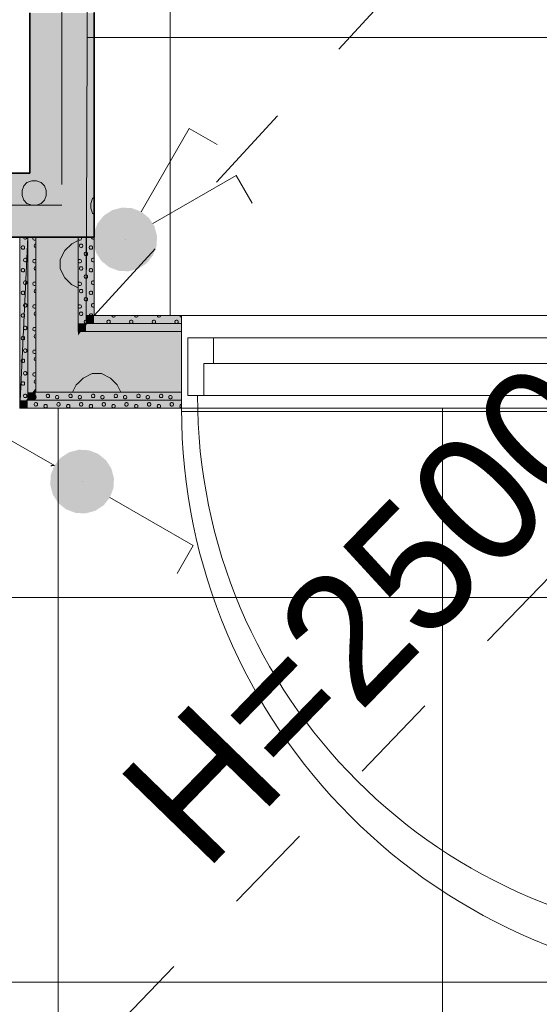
# Model space of a CAD drawing. Header units: millimetres. Extents: x -2932 to 42461, y -10716 to 17298.
# Tile 158 of 168: x 35077 to 35888, y 7984 to 9521. Entities that reach past the tile are written whole.
import ezdxf

# ---------------------------------------------------------------- set-up
doc = ezdxf.new("R2010")
doc.units = ezdxf.units.MM
doc.header["$MEASUREMENT"] = 0
for name, pattern in [('Dash', [635, 317.5, -317.5]), ('Small Dashed', [282.222222, 141.111111, -141.111111]), ('Wipeout_Contour', [1000, 0, -1000])]:
    doc.linetypes.add(name, pattern=pattern)
for name, color, linetype, lineweight in [('0_Pen_No__1', 7, 'Continuous', 13), ('_Tuletõkketsoon_Pen_No__20', 1, 'Continuous', 0), ('ARCHICAD Doors_Pen_No__19', 255, 'Continuous', 0), ('Common Edges_Pen_No__1', 7, 'Continuous', 13), ('Cut Pattern-1_Pen_No__2', 8, 'Continuous', 15), ('Cut Pattern-3_Pen_No__1', 7, 'Continuous', 13), ('Doors-1_Pen_No__1', 7, 'Continuous', 13), ('Doors_Pen_No__1', 7, 'Continuous', 13), ('I-WALL.IFC Model_Pen_No__1', 7, 'Continuous', 13), ('I-WALL.IFC Model_Pen_No__19', 255, 'Continuous', 0), ('I-WALL.IFC Model_Pen_No__27', 7, 'Continuous', 35), ('Plan Swing_Pen_No__1', 7, 'Continuous', 13), ('SA_LAGI_Pen_No__1', 7, 'Continuous', 13), ('SA_VALGUSTI_Pen_No__20', 1, 'Continuous', 0), ('SA_Valgustus_Pen_No__20', 1, 'Continuous', 0), ('Walls-1_Pen_No__1', 7, 'Continuous', 13), ('Walls_Pen_No__1', 7, 'Continuous', 13)]:
    doc.layers.add(name, color=color, linetype=linetype, lineweight=lineweight)
doc.layers.add('I-WALL.IFC Model', color=7, linetype='Continuous')
doc.layers.add('SA_LAGI_Pen_No__102', color=7, linetype='Continuous', lineweight=13, true_color=0xcccccc)
doc.styles.add('GENERATED_STYLE_1', font='txt', dxfattribs={"width": 0.95})
doc.styles.add('GENERATED_STYLE_2', font='txt', dxfattribs={"width": 0.84})
doc.dimstyles.new('GENERATED_STYLE__3', dxfattribs={"dimtxt": 200, "dimasz": 152, "dimexe": 0.18, "dimexo": 0.0625, "dimgap": 0.09, "dimtad": 1, "dimdec": 0, "dimzin": 0, "dimdsep": 46, "dimtxsty": 'GENERATED_STYLE_2', "dimblk": 'ARROWHEAD_2', "dimblk1": 'ARROWHEAD_2', "dimblk2": 'ARROWHEAD_2', "dimcen": 0.09, "dimse1": 1, "dimse2": 1, "dimclrd": 7, "dimclre": 7, "dimclrt": 7, "dimadec": 0, "dimazin": 0, "dimtfac": 1, "dimtdec": 4, "dimtmove": 0, "dimatfit": 3, "dimfxl": 0, "dimtolj": 1, "dimtzin": 0, "dimarcsym": 0})
pattern_1 = [(45, (-3e-10, 2e-10), (0, 35.355339), [0.99999, -48.99987]), (315, (3.89, 0.707), (0, 35.355339), [0.99999, -48.99987]), (90, (-0.354, -2.12), (-35.355278, 0), [1.06066, -34.29462]), (71.565, (-0.354, -1.061), (3.16e-05, 35.3553043), [1.118075, -110.685214]), (288.435, (4.596, 2e-10), (-3.16e-05, 35.3553043), [1.118075, -110.685214]), (270, (4.95, -1.06), (35.355278, 0), [1.06066, -34.29462]), (251.565, (4.95, -2.121), (3.16e-05, 35.3553043), [1.118075, -110.685214]), (225, (4.596, -3.182), (0, 35.355339), [0.99999, -48.99987]), (161.565, (1.768, -4.243), (-141.4210514, 35.355386), [1.118075, -110.685214]), (135, (0.707, -3.89), (0, 35.355339), [0.99999, -48.99987]), (108.435, (-3e-10, -3.182), (-3.16e-05, 35.3553043), [1.118075, -110.685214]), (180, (2.83, -4.243), (0, 35.355278), [1.06066, -34.29462]), (198.435, (3.889, -3.889), (141.4210514, 35.355386), [1.118075, -110.685214]), (0, (-7.778, -10.253), (0, 35.355278), [1.06066, -34.29462]), (90, (-9.9, -13.435), (-35.355278, 0), [1.06066, -34.29462]), (71.565, (-9.9, -12.374), (3.16e-05, 35.3553043), [1.118075, -110.685214]), (45, (-9.546, -11.314), (0, 35.355339), [0.99999, -48.99987]), (315, (-5.657, -10.607), (0, 35.355339), [0.99999, -48.99987]), (288.435, (-4.95, -11.314), (-3.16e-05, 35.3553043), [1.118075, -110.685214]), (270, (-4.596, -12.374), (35.355278, 0), [1.06066, -34.29462]), (251.565, (-4.596, -13.435), (3.16e-05, 35.3553043), [1.118075, -110.685214]), (225, (-4.95, -14.496), (0, 35.355339), [0.99999, -48.99987]), (161.565, (-7.778, -15.556), (-141.4210514, 35.355386), [1.118075, -110.685214]), (135, (-8.84, -15.203), (0, 35.355339), [0.99999, -48.99987]), (108.435, (-9.546, -14.496), (-3.16e-05, 35.3553043), [1.118075, -110.685214]), (180, (-6.718, -15.556), (0, 35.355278), [1.06066, -34.29462]), (198.435, (-5.657, -15.203), (141.4210514, 35.355386), [1.118075, -110.685214]), (18.435, (-8.839, -10.607), (70.7104428, 35.3553227), [1.118075, -110.685214]), (341.565, (-6.718, -10.253), (-70.7104428, 35.3553227), [1.118075, -110.685214]), (0, (13.08, -8.485), (0, 35.355278), [1.06066, -34.29462]), (90, (10.96, -11.667), (-35.355278, 0), [1.06066, -34.29462]), (71.565, (10.96, -10.607), (3.16e-05, 35.3553043), [1.118075, -110.685214]), (45, (11.314, -9.546), (0, 35.355339), [0.99999, -48.99987]), (315, (15.203, -8.84), (0, 35.355339), [0.99999, -48.99987]), (288.435, (15.91, -9.546), (-3.16e-05, 35.3553043), [1.118075, -110.685214]), (270, (16.263, -10.607), (35.355278, 0), [1.06066, -34.29462]), (251.565, (16.263, -11.667), (3.16e-05, 35.3553043), [1.118075, -110.685214]), (225, (15.91, -12.728), (0, 35.355339), [0.99999, -48.99987]), (161.565, (13.081, -13.789), (-141.4210514, 35.355386), [1.118075, -110.685214]), (135, (12.02, -13.435), (0, 35.355339), [0.99999, -48.99987]), (108.435, (11.314, -12.728), (-3.16e-05, 35.3553043), [1.118075, -110.685214]), (180, (14.142, -13.79), (0, 35.355278), [1.06066, -34.29462]), (198.435, (15.203, -13.435), (141.4210514, 35.355386), [1.118075, -110.685214]), (18.435, (12.021, -8.839), (70.7104428, 35.3553227), [1.118075, -110.685214]), (341.565, (14.142, -8.485), (-70.7104428, 35.3553227), [1.118075, -110.685214]), (0, (1.768, 1.06), (0, 35.355278), [1.06066, -34.29462]), (18.435, (0.707, 0.707), (70.7104428, 35.3553227), [1.118075, -110.685214]), (341.565, (2.828, 1.061), (-70.7104428, 35.3553227), [1.118075, -110.685214]), (0, (-5.657, 13.79), (0, 35.355278), [1.06066, -34.29462]), (90, (-7.778, 10.607), (-35.355278, 0), [1.06066, -34.29462]), (71.565, (-7.778, 11.667), (3.16e-05, 35.3553043), [1.118075, -110.685214]), (45, (-7.425, 12.728), (0, 35.355339), [0.99999, -48.99987]), (315, (-3.536, 13.435), (0, 35.355339), [0.99999, -48.99987]), (288.435, (-2.828, 12.728), (-3.16e-05, 35.3553043), [1.118075, -110.685214]), (270, (-2.475, 11.667), (35.355278, 0), [1.06066, -34.29462]), (251.565, (-2.475, 10.607), (3.16e-05, 35.3553043), [1.118075, -110.685214]), (225, (-2.828, 9.546), (0, 35.355339), [0.99999, -48.99987]), (161.565, (-5.657, 8.485), (-141.4210514, 35.355386), [1.118075, -110.685214]), (135, (-6.718, 8.84), (0, 35.355339), [0.99999, -48.99987]), (108.435, (-7.425, 9.546), (-3.16e-05, 35.3553043), [1.118075, -110.685214]), (180, (-4.596, 8.485), (0, 35.355278), [1.06066, -34.29462]), (198.435, (-3.536, 8.839), (141.4210514, 35.355386), [1.118075, -110.685214]), (18.435, (-6.718, 13.435), (70.7104428, 35.3553227), [1.118075, -110.685214]), (341.565, (-4.596, 13.789), (-70.7104428, 35.3553227), [1.118075, -110.685214]), (0, (9.546, 10.96), (0, 35.355278), [1.06066, -34.29462]), (90, (7.425, 7.778), (-35.355278, 0), [1.06066, -34.29462]), (71.565, (7.425, 8.839), (3.16e-05, 35.3553043), [1.118075, -110.685214]), (45, (7.778, 9.9), (0, 35.355339), [0.99999, -48.99987]), (315, (11.667, 10.607), (0, 35.355339), [0.99999, -48.99987]), (288.435, (12.374, 9.9), (-3.16e-05, 35.3553043), [1.118075, -110.685214]), (270, (12.728, 8.84), (35.355278, 0), [1.06066, -34.29462]), (251.565, (12.728, 7.778), (3.16e-05, 35.3553043), [1.118075, -110.685214]), (225, (12.374, 6.718), (0, 35.355339), [0.99999, -48.99987]), (161.565, (9.546, 5.657), (-141.4210514, 35.355386), [1.118075, -110.685214]), (135, (8.485, 6.01), (0, 35.355339), [0.99999, -48.99987]), (108.435, (7.778, 6.718), (-3.16e-05, 35.3553043), [1.118075, -110.685214]), (180, (10.607, 5.657), (0, 35.355278), [1.06066, -34.29462]), (198.435, (11.667, 6.01), (141.4210514, 35.355386), [1.118075, -110.685214]), (18.435, (8.485, 10.607), (70.7104428, 35.3553227), [1.118075, -110.685214]), (341.565, (10.607, 10.96), (-70.7104428, 35.3553227), [1.118075, -110.685214])]
pattern_2 = [(180, (-3e-10, 2e-10), (355.6, 355.6), [14.224, -696.974]), (90, (-46.23, 32), (355.6, 355.6), [14.224, -696.974]), (225, (24.9, 17.8), (-355.5994, 355.5994), [15.087, -487.807]), (206.565, (14.22, 7.11), (355.6, 355.5993), [15.9035, -1574.3865]), (63.435, (-46.23, 46.23), (355.5993, 355.6), [15.9035, -1574.3865]), (45, (-39.1, 60.45), (-355.5994, 355.5994), [15.087, -487.807]), (26.565, (-28.45, 71.12), (355.6, 355.5993), [15.9035, -1574.3865]), (360, (-14.22, 78.23), (355.6, 355.6), [14.224, -696.974]), (296.565, (24.89, 60.45), (-1066.79646, 1777.9974), [15.9035, -1574.3865]), (270, (32, 46.23), (355.6, 355.6), [14.224, -696.974]), (243.435, (32, 32), (355.5993, 355.6), [15.9035, -1574.3865]), (315, (14.2, 71.1), (355.5994, 355.5994), [15.087, -487.807]), (333.435, (-3e-10, 78.23), (-1777.9974, 1066.79646), [15.9035, -1574.3865]), (135, (181.36, 24.9), (355.5994, 355.5994), [15.087, -487.807]), (225, (234.7, 35.56), (-355.5994, 355.5994), [15.087, -487.807]), (206.565, (224.03, 24.9), (355.6, 355.5993), [15.9035, -1574.3865]), (180, (209.8, 17.78), (355.6, 355.6), [14.224, -696.974]), (90, (163.58, 49.8), (355.6, 355.6), [14.224, -696.974]), (63.435, (163.58, 64.01), (355.5993, 355.6), [15.9035, -1574.3865]), (45, (170.7, 78.23), (-355.5994, 355.5994), [15.087, -487.807]), (26.565, (181.36, 88.9), (355.6, 355.5993), [15.9035, -1574.3865]), (360, (195.58, 96), (355.6, 355.6), [14.224, -696.974]), (296.565, (234.7, 78.23), (-1066.79646, 1777.9974), [15.9035, -1574.3865]), (270, (241.8, 64), (355.6, 355.6), [14.224, -696.974]), (243.435, (241.8, 49.78), (355.5993, 355.6), [15.9035, -1574.3865]), (315, (224.03, 88.9), (355.5994, 355.5994), [15.087, -487.807]), (333.435, (209.8, 96.01), (-1777.9974, 1066.79646), [15.9035, -1574.3865]), (153.435, (195.58, 17.78), (-1066.7975, 355.5978), [15.9035, -1574.3865]), (116.565, (170.69, 35.56), (-355.5978, 1066.7975), [15.9035, -1574.3865]), (135, (-46.23, 216.9), (355.5994, 355.5994), [15.087, -487.807]), (225, (7.1, 227.6), (-355.5994, 355.5994), [15.087, -487.807]), (206.565, (-3.56, 216.92), (355.6, 355.5993), [15.9035, -1574.3865]), (180, (-17.78, 209.8), (355.6, 355.6), [14.224, -696.974]), (90, (-64, 241.8), (355.6, 355.6), [14.224, -696.974]), (63.435, (-64.01, 256.03), (355.5993, 355.6), [15.9035, -1574.3865]), (45, (-56.9, 270.26), (-355.5994, 355.5994), [15.087, -487.807]), (26.565, (-46.23, 280.92), (355.6, 355.5993), [15.9035, -1574.3865]), (360, (-32, 288.04), (355.6, 355.6), [14.224, -696.974]), (296.565, (7.11, 270.26), (-1066.79646, 1777.9974), [15.9035, -1574.3865]), (270, (14.22, 256.03), (355.6, 355.6), [14.224, -696.974]), (243.435, (14.22, 241.81), (355.5993, 355.6), [15.9035, -1574.3865]), (315, (-3.56, 280.9), (355.5994, 355.5994), [15.087, -487.807]), (333.435, (-17.78, 288.04), (-1777.9974, 1066.79646), [15.9035, -1574.3865]), (153.435, (-32, 209.8), (-1066.7975, 355.5978), [15.9035, -1574.3865]), (116.565, (-56.9, 227.58), (-355.5978, 1066.7975), [15.9035, -1574.3865]), (135, (-28.45, 7.1), (355.5994, 355.5994), [15.087, -487.807]), (153.435, (-14.22, 2e-10), (-1066.7975, 355.5978), [15.9035, -1574.3865]), (116.565, (-39.12, 17.78), (-355.5978, 1066.7975), [15.9035, -1574.3865]), (135, (-81.8, -195.6), (355.5994, 355.5994), [15.087, -487.807]), (225, (-28.45, -184.9), (-355.5994, 355.5994), [15.087, -487.807]), (206.565, (-39.12, -195.58), (355.6, 355.5993), [15.9035, -1574.3865]), (180, (-53.34, -202.7), (355.6, 355.6), [14.224, -696.974]), (90, (-99.57, -170.7), (355.6, 355.6), [14.224, -696.974]), (63.435, (-99.57, -156.46), (355.5993, 355.6), [15.9035, -1574.3865]), (45, (-92.46, -142.24), (-355.5994, 355.5994), [15.087, -487.807]), (26.565, (-81.79, -131.57), (355.6, 355.5993), [15.9035, -1574.3865]), (360, (-67.56, -124.46), (355.6, 355.6), [14.224, -696.974]), (296.565, (-28.45, -142.24), (-1066.79646, 1777.9974), [15.9035, -1574.3865]), (270, (-21.34, -156.46), (355.6, 355.6), [14.224, -696.974]), (243.435, (-21.34, -170.69), (355.5993, 355.6), [15.9035, -1574.3865]), (315, (-39.1, -131.57), (355.5994, 355.5994), [15.087, -487.807]), (333.435, (-53.34, -124.46), (-1777.9974, 1066.79646), [15.9035, -1574.3865]), (153.435, (-67.56, -202.69), (-1066.7975, 355.5978), [15.9035, -1574.3865]), (116.565, (-92.46, -184.91), (-355.5978, 1066.7975), [15.9035, -1574.3865]), (135, (-206.25, -14.2), (355.5994, 355.5994), [15.087, -487.807]), (225, (-152.9, -3.55), (-355.5994, 355.5994), [15.087, -487.807]), (206.565, (-163.58, -14.22), (355.6, 355.5993), [15.9035, -1574.3865]), (180, (-177.8, -21.33), (355.6, 355.6), [14.224, -696.974]), (90, (-224.03, 10.67), (355.6, 355.6), [14.224, -696.974]), (63.435, (-224.03, 24.9), (355.5993, 355.6), [15.9035, -1574.3865]), (45, (-216.9, 39.1), (-355.5994, 355.5994), [15.087, -487.807]), (26.565, (-206.25, 49.78), (355.6, 355.5993), [15.9035, -1574.3865]), (360, (-192.02, 56.9), (355.6, 355.6), [14.224, -696.974]), (296.565, (-152.9, 39.12), (-1066.79646, 1777.9974), [15.9035, -1574.3865]), (270, (-145.8, 24.9), (355.6, 355.6), [14.224, -696.974]), (243.435, (-145.8, 10.67), (355.5993, 355.6), [15.9035, -1574.3865]), (315, (-163.6, 49.8), (355.5994, 355.5994), [15.087, -487.807]), (333.435, (-177.8, 56.9), (-1777.9974, 1066.79646), [15.9035, -1574.3865]), (153.435, (-192.02, -21.33), (-1066.7975, 355.5978), [15.9035, -1574.3865]), (116.565, (-216.92, -3.55), (-355.5978, 1066.7975), [15.9035, -1574.3865]), (225, (327.15, 35.56), (-355.5994, 355.5994), [])]

# ---------------------------------------------------------------- blocks, each defined once
blk = doc.blocks.new('*D61')
at = {"layer": '0_Pen_No__1', "color": 7, "linetype": 'Continuous', "lineweight": 13}
for p, q in [((39845.8, 12557.7), (40045.8, 12442.3)), ((40095.8, 12500), (39795.8, 12500)), ((39945.8, 9059.5), (39945.8, 12500)), ((39845.8, 9117.2), (40045.8, 9001.8)), ((40095.8, 9059.5), (39795.8, 9059.5))]:
    blk.add_line(p, q, dxfattribs=at)
at = {"color": 254, "linetype": 'Wipeout_Contour', "lineweight": 0, "ltscale": 164962.993909}
blk.add_wipeout([(39937.6, 10458.2), (39937.6, 11101.3), (39673.9, 11101.3), (39673.9, 10458.2)], dxfattribs=at)
at = {"layer": '0_Pen_No__1', "color": 7, "lineweight": 13, "insert": (39905.8, 10490), "char_height": 200, "attachment_point": 7, "rotation": 90, "style": 'GENERATED_STYLE_2'}
blk.add_mtext('\\A1;{\\pql;\\fArial|b0|i0|c0|p34;3\xa0440}', dxfattribs=at)
blk = doc.blocks.new('ARROWHEAD_2')
at = {"color": 0, "linetype": 'Continuous', "lineweight": 0}
for p, q in [((-0.378, -0.655), (0.378, 0.655)), ((0, 0), (-1, 0))]:
    blk.add_line(p, q, dxfattribs=at)

msp = doc.modelspace()

# ---------------------------------------------------------------- hatches: boundary and pattern name
at = {"layer": 'Cut Pattern-3_Pen_No__1', "linetype": 'Continuous', "lineweight": 13}
h = msp.add_hatch(dxfattribs=at)
h.set_pattern_fill('FP_18_0001', style=0, pattern_type=2)
h.set_pattern_definition(pattern_1)
h.paths.add_polyline_path([(35330, 8927), (35090, 8927), (35090, 8914.5), (35330, 8914.5)])
h = msp.add_hatch(dxfattribs=at)
h.set_pattern_fill('FP_18_0001', style=0, pattern_type=2)
h.set_pattern_definition(pattern_1)
h.paths.add_polyline_path([(35330, 8939.5), (35102.5, 8939.5), (35102.5, 8927), (35330, 8927)])
at = {"layer": 'I-WALL.IFC Model', "linetype": 'Continuous', "lineweight": 0, "true_color": 0x000000}
for points in [[(35193.5, 9281.5), (35193.5, 9531.5), (35093.5, 9531.5), (35093.5, 9281.5)], [(34543.5, 9181.5), (35093.5, 9181.5), (35093.5, 9281.5), (34543.5, 9281.5)], [(35093.5, 9181.5), (35193.5, 9181.5), (35093.5, 9281.5)], [(35193.5, 9281.5), (35093.5, 9281.5), (35193.5, 9181.5)], [(35087.5, 8927), (35090, 8930.1), (35090, 9181.5), (35077.5, 9181.5), (35077.5, 8927)], [(35097.5, 8939.5), (35102.5, 8945.8), (35102.5, 9181.5), (35090, 9181.5), (35090, 8939.5)], [(35168.5, 9034.5), (35168.5, 9181.5), (35102.5, 9181.5), (35102.5, 9034.5)], [(35181, 9047), (35181, 9181.5), (35168.5, 9181.5), (35168.5, 9047)], [(35193.5, 9059.5), (35193.5, 9181.5), (35181, 9181.5), (35181, 9059.5)], [(35181, 9047), (35183.5, 9047), (35193.5, 9059.5), (35181, 9059.5)], [(35193.5, 9059.5), (35183.5, 9047), (35193.5, 9047)], [(35193.5, 9047), (35330, 9047), (35330, 9059.5), (35193.5, 9059.5)], [(35102.5, 9034.5), (35102.5, 8945.8), (35168.5, 9028.3), (35168.5, 9034.5)], [(35173.5, 9034.5), (35181, 9043.9), (35181, 9047), (35168.5, 9047), (35168.5, 9034.5)], [(35168.5, 8939.5), (35330, 8939.5), (35330, 9034.5), (35173.5, 9034.5), (35168.5, 9028.3)], [(35168.5, 9034.5), (35168.5, 9028.3), (35173.5, 9034.5)], [(35181, 9043.9), (35173.5, 9034.5), (35181, 9034.5)], [(35181, 9034.5), (35330, 9034.5), (35330, 9047), (35183.5, 9047), (35181, 9043.9)], [(35181, 9047), (35181, 9043.9), (35183.5, 9047)], [(35102.5, 8939.5), (35168.5, 8939.5), (35168.5, 9028.3), (35102.5, 8945.8)], [(35102.5, 8945.8), (35097.5, 8939.5), (35102.5, 8939.5)], [(35077.5, 8914.5), (35090, 8914.5), (35090, 8927), (35087.5, 8927)], [(35077.5, 8914.5), (35087.5, 8927), (35077.5, 8927)], [(35090, 8930.1), (35087.5, 8927), (35090, 8927)], [(35090, 8927), (35102.5, 8927), (35102.5, 8939.5), (35097.5, 8939.5), (35090, 8930.1)], [(35090, 8939.5), (35090, 8930.1), (35097.5, 8939.5)], [(35090, 8914.5), (35330, 8914.5), (35330, 8927), (35090, 8927)], [(35102.5, 8927), (35330, 8927), (35330, 8939.5), (35102.5, 8939.5)]]:
    msp.add_hatch(color=178, dxfattribs=at).paths.add_polyline_path(points)
at = {"layer": 'SA_LAGI_Pen_No__102', "linetype": 'Continuous', "lineweight": 13, "true_color": 0xcccccc}
h = msp.add_hatch(dxfattribs=at)
h.set_pattern_fill('Grid_60x60_0001', color=254, style=0, pattern_type=2)
h.set_pattern_definition([(0, (33936.9, 9218.8), (0, 600), []), (90, (33936.9, 9218.8), (-600, 0), [])])
h.paths.add_polyline_path([(30932, 7870), (33873.8, 7882.5), (33861.3, 6520), (36230, 6520), (36230, 8914.5), (35077.5, 8914.5), (35090, 9181.5), (34443.5, 9181.5), (34443.5, 9515.5), (30944.5, 9515.5)])
at = {"layer": 'SA_Valgustus_Pen_No__20', "linetype": 'Continuous', "lineweight": 0}
for points in [[(35221.9, 9223.7), (35208.7, 9215.1), (35242.2, 9178)], [(35237, 9227.7), (35221.9, 9223.7), (35242.2, 9178)], [(35252.6, 9226.9), (35237, 9227.7), (35242.2, 9178)], [(35267.2, 9221.3), (35252.6, 9226.9), (35242.2, 9178)], [(35279.4, 9211.4), (35267.2, 9221.3), (35242.2, 9178)], [(35208.7, 9215.1), (35198.9, 9203), (35242.2, 9178)], [(35287.9, 9198.3), (35279.4, 9211.4), (35242.2, 9178)], [(35193.3, 9188.4), (35192.5, 9172.8), (35242.2, 9178)], [(35198.9, 9203), (35193.3, 9188.4), (35242.2, 9178)], [(35291.9, 9183.2), (35287.9, 9198.3), (35242.2, 9178)], [(35192.5, 9172.8), (35196.5, 9157.7), (35242.2, 9178)], [(35196.5, 9157.7), (35205, 9144.5), (35242.2, 9178)], [(35205, 9144.5), (35217.2, 9134.7), (35242.2, 9178)], [(35217.2, 9134.7), (35231.8, 9129.1), (35242.2, 9178)], [(35231.8, 9129.1), (35247.4, 9128.3), (35242.2, 9178)], [(35291.1, 9167.6), (35291.9, 9183.2), (35242.2, 9178)], [(35275.7, 9140.8), (35285.5, 9153), (35242.2, 9178)], [(35262.5, 9132.3), (35275.7, 9140.8), (35242.2, 9178)], [(35247.4, 9128.3), (35262.5, 9132.3), (35242.2, 9178)], [(35285.5, 9153), (35291.1, 9167.6), (35242.2, 9178)], [(35141.4, 8837.4), (35131.6, 8825.2), (35174.9, 8800.2)], [(35154.6, 8845.9), (35141.4, 8837.4), (35174.9, 8800.2)], [(35169.7, 8849.9), (35154.6, 8845.9), (35174.9, 8800.2)], [(35185.3, 8849.1), (35169.7, 8849.9), (35174.9, 8800.2)], [(35199.9, 8843.5), (35185.3, 8849.1), (35174.9, 8800.2)], [(35212, 8833.7), (35199.9, 8843.5), (35174.9, 8800.2)], [(35131.6, 8825.2), (35126, 8810.6), (35174.9, 8800.2)], [(35220.6, 8820.5), (35212, 8833.7), (35174.9, 8800.2)], [(35224.6, 8805.4), (35220.6, 8820.5), (35174.9, 8800.2)], [(35126, 8810.6), (35125.2, 8795), (35174.9, 8800.2)], [(35223.8, 8789.8), (35224.6, 8805.4), (35174.9, 8800.2)], [(35125.2, 8795), (35129.2, 8779.9), (35174.9, 8800.2)], [(35129.2, 8779.9), (35137.7, 8766.7), (35174.9, 8800.2)], [(35137.7, 8766.7), (35149.9, 8756.9), (35174.9, 8800.2)], [(35149.9, 8756.9), (35164.5, 8751.3), (35174.9, 8800.2)], [(35164.5, 8751.3), (35180.1, 8750.5), (35174.9, 8800.2)], [(35218.2, 8775.2), (35223.8, 8789.8), (35174.9, 8800.2)], [(35208.3, 8763), (35218.2, 8775.2), (35174.9, 8800.2)], [(35195.2, 8754.5), (35208.3, 8763), (35174.9, 8800.2)], [(35180.1, 8750.5), (35195.2, 8754.5), (35174.9, 8800.2)]]:
    msp.add_hatch(color=1, dxfattribs=at).paths.add_polyline_path(points)

# ---------------------------------------------------------------- linework, layer by layer
at = {"layer": 'ARCHICAD Doors_Pen_No__19', "color": 255, "linetype": 'Continuous', "lineweight": 0}
msp.add_arc((36230, 8914.5), 900, 180, 270, dxfattribs=at)
at = {"layer": 'Common Edges_Pen_No__1', "color": 7, "linetype": 'Continuous', "lineweight": 13}
for p, q in [((35090, 8927), (35330, 8927)), ((35102.5, 8939.5), (35330, 8939.5))]:
    msp.add_line(p, q, dxfattribs=at)
at = {"layer": 'Doors-1_Pen_No__1', "color": 7, "linetype": 'Continuous', "lineweight": 13}
for p, q in [((35365, 8984.5), (35365, 8934.5)), ((35380, 8984.5), (35365, 8984.5)), ((35365, 8934.5), (35340, 8934.5))]:
    msp.add_line(p, q, dxfattribs=at)
at = {"layer": 'Doors_Pen_No__1', "color": 7, "linetype": 'Continuous', "lineweight": 13}
for p, q in [((36180, 8984.5), (35380, 8984.5)), ((35365, 8934.5), (36155, 8934.5))]:
    msp.add_line(p, q, dxfattribs=at)
at = {"layer": 'I-WALL.IFC Model_Pen_No__1', "color": 7, "linetype": 'Continuous', "lineweight": 13}
for p, q in [((35090, 9181.5), (35090, 8939.5)), ((35102.5, 9181.5), (35102.5, 9034.5)), ((35168.5, 9181.5), (35168.5, 9047)), ((35181, 9181.5), (35181, 9059.5)), ((35181, 9059.5), (35181, 9047)), ((35330, 9059.5), (35330, 8914.5)), ((35102.5, 9034.5), (35102.5, 8945.8)), ((35102.5, 9034.5), (35102.5, 8945.8)), ((35168.5, 9047), (35168.5, 9034.5)), ((35168.5, 9047), (35168.5, 9034.5)), ((35173.5, 9034.5), (35168.5, 9034.5)), ((35330, 9034.5), (35173.5, 9034.5)), ((35183.5, 9047), (35181, 9047)), ((35330, 9047), (35183.5, 9047)), ((35102.5, 8939.5), (35102.5, 8945.8)), ((35102.5, 8939.5), (35102.5, 8945.8)), ((35090, 8939.5), (35090, 8930.1)), ((35090, 8927), (35090, 8930.1)), ((35090, 8927), (35090, 8930.1)), ((35330, 8927), (35090, 8927)), ((35330, 8939.5), (35102.5, 8939.5))]:
    msp.add_line(p, q, dxfattribs=at)
at = {"layer": 'I-WALL.IFC Model_Pen_No__1', "color": 7, "linetype": 'Continuous', "lineweight": 13, "flags": 128}
for points in [[(35077.5, 9181.5), (35077.5, 8927)], [(35077.5, 9181.5), (35090, 9181.5)], [(35090, 9181.5), (35102.5, 9181.5)], [(35102.5, 9181.5), (35168.5, 9181.5)], [(35168.5, 9181.5), (35181, 9181.5)], [(35181, 9181.5), (35193.5, 9181.5)], [(35193.5, 9059.5), (35193.5, 9181.5)], [(35330, 9059.5), (35193.5, 9059.5)], [(35077.5, 8914.5), (35077.5, 8927)], [(35077.5, 8914.5), (35330, 8914.5)]]:
    msp.add_lwpolyline(points, dxfattribs=at)
at = {"layer": 'I-WALL.IFC Model_Pen_No__19', "color": 255, "linetype": 'Continuous', "lineweight": 0}
for p, q in [((36230, 9059.5), (35330, 9059.5)), ((36230, 9059.5), (35330, 9059.5)), ((35330, 8914.5), (36230, 8914.5)), ((35330, 8909.5), (36230, 8909.5))]:
    msp.add_line(p, q, dxfattribs=at)
at = {"layer": 'I-WALL.IFC Model_Pen_No__27', "color": 7, "linetype": 'Continuous', "lineweight": 35, "flags": 128}
for points in [[(35093.5, 9531.5), (35093.5, 9281.5)], [(35193.5, 9281.5), (35193.5, 9531.5)], [(35093.5, 9281.5), (34543.5, 9281.5)], [(35193.5, 9181.5), (35193.5, 9281.5)], [(34443.5, 9181.5), (35193.5, 9181.5)]]:
    msp.add_lwpolyline(points, dxfattribs=at)
at = {"layer": 'Plan Swing_Pen_No__1', "color": 7, "linetype": 'Continuous', "lineweight": 13}
msp.add_arc((36205, 8934.5), 850, 180, 270, dxfattribs=at)
at = {"layer": 'SA_LAGI_Pen_No__1', "color": 7, "linetype": 'Small Dashed', "lineweight": 13}
for p, q in [((35193.5, 9059.5), (38308.3, 12446.7)), ((33848.8, 6520), (36205, 8963.5))]:
    msp.add_line(p, q, dxfattribs=at)
at = {"layer": 'SA_LAGI_Pen_No__1', "color": 7, "linetype": 'Continuous', "lineweight": 13, "flags": 128}
msp.add_lwpolyline([(30932, 7870), (30944.5, 9515.5), (34443.5, 9515.5), (34443.5, 9181.5), (35090, 9181.5), (35077.5, 8914.5), (36230, 8914.5), (36230, 6520), (33861.3, 6520), (33873.8, 7882.5)], close=True, dxfattribs=at)
at = {"layer": 'SA_VALGUSTI_Pen_No__20', "color": 1, "linetype": 'Small Dashed', "lineweight": 0}
msp.add_open_spline([(31864.9, 8918.8), (31864.9, 8918.8), (32612.6, 9373.3), (33398.9, 9241.2), (33792.8, 9175), (34145.3, 8958.1), (34536.3, 8873.9), (34829.2, 8810.8), (35131.6, 8825.2), (35131.6, 8825.2)], degree=3, knots=[0, 0, 0, 0, 1, 1, 1, 2, 2, 2, 3, 3, 3, 3], dxfattribs=at)
at = {"layer": 'SA_Valgustus_Pen_No__20', "color": 1, "linetype": 'Continuous', "lineweight": 0}
for p, q in [((35267.2, 9221.3), (35342.2, 9351.2)), ((35342.2, 9351.2), (35385.5, 9326.2)), ((35285.5, 9203), (35415.4, 9278)), ((35415.4, 9278), (35440.4, 9234.7)), ((35242.2, 9178), (35242.2, 9178)), ((35131.6, 8825.2), (35001.7, 8900.2)), ((35174.9, 8800.2), (35174.9, 8800.2)), ((35218.2, 8775.2), (35348.1, 8700.2)), ((35348.1, 8700.2), (35323.1, 8656.9))]:
    msp.add_line(p, q, dxfattribs=at)
at = {"layer": 'Walls-1_Pen_No__1', "color": 7, "linetype": 'Continuous', "lineweight": 13}
msp.add_line((35077.5, 8914.5), (35330, 8914.5), dxfattribs=at)
at = {"layer": 'Walls_Pen_No__1', "color": 7, "linetype": 'Continuous', "lineweight": 13}
msp.add_line((36155, 8914.5), (35330, 8914.5), dxfattribs=at)

# ---------------------------------------------------------------- texts
at = {"layer": 'SA_LAGI_Pen_No__1', "color": 7, "linetype": 'Continuous', "lineweight": 13, "insert": (35549.1, 8664.6), "char_height": 200, "attachment_point": 2, "rotation": 45.8278, "style": 'GENERATED_STYLE_1'}
msp.add_mtext('\\A1;{\\pqc;\\fSwis721 Lt BT|b0|i0|c0|p34;H=2500}', dxfattribs=at)

# ---------------------------------------------------------------- next in the draw order: dimensions: what is measured, and where the dimension line sits
at = {"color": 7, "linetype": 'Continuous', "lineweight": 13}
dim = msp.add_linear_dim(base=(39945.7644, 12500), p1=(37760, 9059.5014), p2=(25220, 12500), angle=90, dimstyle='GENERATED_STYLE__3', dxfattribs=at)
dim.commit()
dim.dimension.update_dxf_attribs({"geometry": '*D61', "text_midpoint": (39805.7644, 10843.2457), "dimtype": 160, "text_rotation": 90})

# ---------------------------------------------------------------- next in the draw order: hatches: boundary and pattern name
at = {"layer": 'Cut Pattern-1_Pen_No__2', "linetype": 'Continuous', "lineweight": 15}
h = msp.add_hatch(dxfattribs=at)
h.set_pattern_fill('FP_19_0001', color=8, style=0, pattern_type=2)
h.set_pattern_definition(pattern_2)
h.paths.add_polyline_path([(35168.5, 8939.5), (35168.5, 9181.5), (35102.5, 9181.5), (35102.5, 8939.5)])
h = msp.add_hatch(dxfattribs=at)
h.set_pattern_fill('FP_19_0001', color=8, style=0, pattern_type=2)
h.set_pattern_definition(pattern_2)
h.paths.add_polyline_path([(35330, 9034.5), (35168.5, 9034.5), (35168.5, 8939.5), (35330, 8939.5)])
at = {"layer": 'Cut Pattern-3_Pen_No__1', "linetype": 'Continuous', "lineweight": 13}
h = msp.add_hatch(dxfattribs=at)
h.set_pattern_fill('FP_30_0001', style=0, pattern_type=2)
h.set_pattern_definition([(270, (35066, 9559), (176.78, 0), []), (270, (35199.93, 9425.07), (176.78, 0), [])])
h.paths.add_polyline_path([(35093.5, 9281.5), (35193.5, 9281.5), (35193.5, 9631.5), (35093.5, 9631.5)])
h = msp.add_hatch(dxfattribs=at)
h.set_pattern_fill('FP_28_0001', style=0, pattern_type=2)
h.set_pattern_definition([(225, (34921, 9309), (0, 250), [7.07, -346.48]), (135, (34893.5, 9304), (0, 250), [7.07, -346.48]), (270, (34923.5, 9324), (250, 0), [7.5, -242.5]), (251.565, (34923.5, 9316.5), (0.0002, 250), [7.906, -782.664]), (108.435, (34888.5, 9309), (-0.0002, 250), [7.906, -782.664]), (90, (34886, 9316.5), (-250, 0), [7.5, -242.5]), (71.565, (34886, 9324), (0.0002, 250), [7.906, -782.664]), (45, (34888.5, 9331.5), (0, 250), [7.07, -346.48]), (341.565, (34908.5, 9339), (-1000, 250.001), [7.906, -782.664]), (315, (34916, 9336.5), (0, 250), [7.07, -346.48]), (288.435, (34921, 9331.5), (-0.0002, 250), [7.906, -782.664]), (2e-13, (34901, 9339), (0, 250), [7.5, -242.5]), (18.435, (34893.5, 9336.5), (1000, 250.001), [7.906, -782.664]), (180, (34976, 9381.5), (0, 250), [7.5, -242.5]), (270, (34991, 9404), (250, 0), [7.5, -242.5]), (251.565, (34991, 9396.5), (0.0002, 250), [7.906, -782.664]), (225, (34988.5, 9389), (0, 250), [7.07, -346.48]), (135, (34961, 9384), (0, 250), [7.07, -346.48]), (108.435, (34956, 9389), (-0.0002, 250), [7.906, -782.664]), (90, (34953.5, 9396.5), (-250, 0), [7.5, -242.5]), (71.565, (34953.5, 9404), (0.0002, 250), [7.906, -782.664]), (45, (34956, 9411.5), (0, 250), [7.07, -346.48]), (341.565, (34976, 9419), (-1000, 250.001), [7.906, -782.664]), (315, (34983.5, 9416.5), (0, 250), [7.07, -346.48]), (288.435, (34988.5, 9411.5), (-0.0002, 250), [7.906, -782.664]), (2e-13, (34968.5, 9419), (0, 250), [7.5, -242.5]), (18.435, (34961, 9416.5), (1000, 250.001), [7.906, -782.664]), (198.435, (34983.5, 9384), (499.999, 250), [7.906, -782.664]), (161.565, (34968.5, 9381.5), (-499.999, 250), [7.906, -782.664]), (180, (34828.5, 9369), (0, 250), [7.5, -242.5]), (270, (34843.5, 9391.5), (250, 0), [7.5, -242.5]), (251.565, (34843.5, 9384), (0.0002, 250), [7.906, -782.664]), (225, (34841, 9376.5), (0, 250), [7.07, -346.48]), (135, (34813.5, 9371.5), (0, 250), [7.07, -346.48]), (108.435, (34808.5, 9376.5), (-0.0002, 250), [7.906, -782.664]), (90, (34806, 9384), (-250, 0), [7.5, -242.5]), (71.565, (34806, 9391.5), (0.0002, 250), [7.906, -782.664]), (45, (34808.5, 9399), (0, 250), [7.07, -346.48]), (341.565, (34828.5, 9406.5), (-1000, 250.001), [7.906, -782.664]), (315, (34836, 9404), (0, 250), [7.07, -346.48]), (288.435, (34841, 9399), (-0.0002, 250), [7.906, -782.664]), (2e-13, (34821, 9406.5), (0, 250), [7.5, -242.5]), (18.435, (34813.5, 9404), (1000, 250.001), [7.906, -782.664]), (198.435, (34836, 9371.5), (499.999, 250), [7.906, -782.664]), (161.565, (34821, 9369), (-499.999, 250), [7.906, -782.664]), (180, (34908.5, 9301.5), (0, 250), [7.5, -242.5]), (198.435, (34916, 9304), (499.999, 250), [7.906, -782.664]), (161.565, (34901, 9301.5), (-499.999, 250), [7.906, -782.664]), (180, (34961, 9211.5), (0, 250), [7.5, -242.5]), (270, (34976, 9234), (250, 0), [7.5, -242.5]), (251.565, (34976, 9226.5), (0.0002, 250), [7.906, -782.664]), (225, (34973.5, 9219), (0, 250), [7.07, -346.48]), (135, (34946, 9214), (0, 250), [7.07, -346.48]), (108.435, (34941, 9219), (-0.0002, 250), [7.906, -782.664]), (90, (34938.5, 9226.5), (-250, 0), [7.5, -242.5]), (71.565, (34938.5, 9234), (0.0002, 250), [7.906, -782.664]), (45, (34941, 9241.5), (0, 250), [7.07, -346.48]), (341.565, (34961, 9249), (-1000, 250.001), [7.906, -782.664]), (315, (34968.5, 9246.5), (0, 250), [7.07, -346.48]), (288.435, (34973.5, 9241.5), (-0.0002, 250), [7.906, -782.664]), (2e-13, (34953.5, 9249), (0, 250), [7.5, -242.5]), (18.435, (34946, 9246.5), (1000, 250.001), [7.906, -782.664]), (198.435, (34968.5, 9214), (499.999, 250), [7.906, -782.664]), (161.565, (34953.5, 9211.5), (-499.999, 250), [7.906, -782.664]), (180, (34853.5, 9231.5), (0, 250), [7.5, -242.5]), (270, (34868.5, 9254), (250, 0), [7.5, -242.5]), (251.565, (34868.5, 9246.5), (0.0002, 250), [7.906, -782.664]), (225, (34866, 9239), (0, 250), [7.07, -346.48]), (135, (34838.5, 9234), (0, 250), [7.07, -346.48]), (108.435, (34833.5, 9239), (-0.0002, 250), [7.906, -782.664]), (90, (34831, 9246.5), (-250, 0), [7.5, -242.5]), (71.565, (34831, 9254), (0.0002, 250), [7.906, -782.664]), (45, (34833.5, 9261.5), (0, 250), [7.07, -346.48]), (341.565, (34853.5, 9269), (-1000, 250.001), [7.906, -782.664]), (315, (34861, 9266.5), (0, 250), [7.07, -346.48]), (288.435, (34866, 9261.5), (-0.0002, 250), [7.906, -782.664]), (2e-13, (34846, 9269), (0, 250), [7.5, -242.5]), (18.435, (34838.5, 9266.5), (1000, 250), [7.906, -782.664]), (198.435, (34861, 9234), (499.999, 250), [7.906, -782.664]), (161.565, (34846, 9231.5), (-499.999, 250), [7.906, -782.664]), (270, (35023.5, 9436.5), (250, 0), [])])
h.paths.add_polyline_path([(35193.5, 9281.5), (34443.5, 9281.5), (34443.5, 9181.5), (35193.5, 9181.5)])
h = msp.add_hatch(dxfattribs=at)
h.set_pattern_fill('FP_18_0001', style=0, pattern_type=2)
h.set_pattern_definition(pattern_1)
h.paths.add_polyline_path([(35090, 8914.5), (35090, 9181.5), (35077.5, 9181.5), (35077.5, 8914.5)])
h = msp.add_hatch(dxfattribs=at)
h.set_pattern_fill('FP_18_0001', style=0, pattern_type=2)
h.set_pattern_definition(pattern_1)
h.paths.add_polyline_path([(35102.5, 8927), (35102.5, 9181.5), (35090, 9181.5), (35090, 8927)])
h = msp.add_hatch(dxfattribs=at)
h.set_pattern_fill('FP_18_0001', style=0, pattern_type=2)
h.set_pattern_definition(pattern_1)
h.paths.add_polyline_path([(35181, 9034.5), (35181, 9181.5), (35168.5, 9181.5), (35168.5, 9034.5)])
h = msp.add_hatch(dxfattribs=at)
h.set_pattern_fill('FP_18_0001', style=0, pattern_type=2)
h.set_pattern_definition(pattern_1)
h.paths.add_polyline_path([(35193.5, 9047), (35193.5, 9181.5), (35181, 9181.5), (35181, 9047)])
h = msp.add_hatch(dxfattribs=at)
h.set_pattern_fill('FP_18_0001', style=0, pattern_type=2)
h.set_pattern_definition(pattern_1)
h.paths.add_polyline_path([(35193.5, 9047), (35330, 9047), (35330, 9059.5), (35193.5, 9059.5)])
at = {"layer": 'SA_LAGI_Pen_No__102', "linetype": 'Continuous', "lineweight": 13, "true_color": 0xcccccc}
h = msp.add_hatch(dxfattribs=at)
h.set_pattern_fill('Grid_60x60_0001', color=254, style=0, pattern_type=2)
h.set_pattern_definition([(270, (36512.2, 11892.95), (600, 0), []), (2e-13, (36512.2, 11892.95), (0, 600), [])])
h.paths.add_polyline_path([(35181, 9059.5), (38315, 9059.5), (38315, 12500), (35193.5, 12500)])

# ---------------------------------------------------------------- next in the draw order: linework, layer by layer
at = {"layer": '_Tuletõkketsoon_Pen_No__20', "color": 1, "linetype": 'Dash', "lineweight": 0}
for p, q in [((35143.5, 9581.5), (35143.5, 9231.5)), ((35143.5, 9231.5), (34493.5, 9231.5))]:
    msp.add_line(p, q, dxfattribs=at)
at = {"layer": 'Common Edges_Pen_No__1', "color": 7, "linetype": 'Continuous', "lineweight": 13}
for p, q in [((35090, 8927), (35090, 9181.5)), ((35102.5, 8939.5), (35102.5, 9181.5)), ((35168.5, 9034.5), (35168.5, 9181.5)), ((35181, 9047), (35181, 9181.5)), ((35168.5, 9034.5), (35330, 9034.5)), ((35181, 9047), (35330, 9047))]:
    msp.add_line(p, q, dxfattribs=at)
at = {"layer": 'Doors-1_Pen_No__1', "color": 7, "linetype": 'Continuous', "lineweight": 13}
for p, q in [((35340, 8934.5), (35340, 9024.5)), ((35340, 9024.5), (35380, 9024.5)), ((35380, 9024.5), (35380, 8984.5))]:
    msp.add_line(p, q, dxfattribs=at)
at = {"layer": 'Doors_Pen_No__1', "color": 7, "linetype": 'Continuous', "lineweight": 13}
msp.add_line((35380, 9024.5), (36180, 9024.5), dxfattribs=at)
at = {"layer": 'SA_LAGI_Pen_No__1', "color": 7, "linetype": 'Continuous', "lineweight": 13, "flags": 128}
msp.add_lwpolyline([(35181, 9059.5), (38315, 9059.5), (38315, 12500), (35193.5, 12500)], close=True, dxfattribs=at)
at = {"layer": 'Walls-1_Pen_No__1', "color": 7, "linetype": 'Continuous', "lineweight": 13}
for p, q in [((35193.5, 9059.5), (35193.5, 12500)), ((35093.5, 9531.5), (35093.5, 9281.5)), ((35093.5, 9281.5), (34543.5, 9281.5)), ((35193.5, 9181.5), (34443.5, 9181.5)), ((35077.5, 9181.5), (35077.5, 8914.5)), ((35330, 9059.5), (35193.5, 9059.5)), ((35330, 8914.5), (35330, 9059.5))]:
    msp.add_line(p, q, dxfattribs=at)
at = {"layer": 'Walls_Pen_No__1', "color": 7, "linetype": 'Continuous', "lineweight": 13}
msp.add_line((35330, 9059.5), (36230, 9059.5), dxfattribs=at)

doc.saveas('drawing.dxf')
